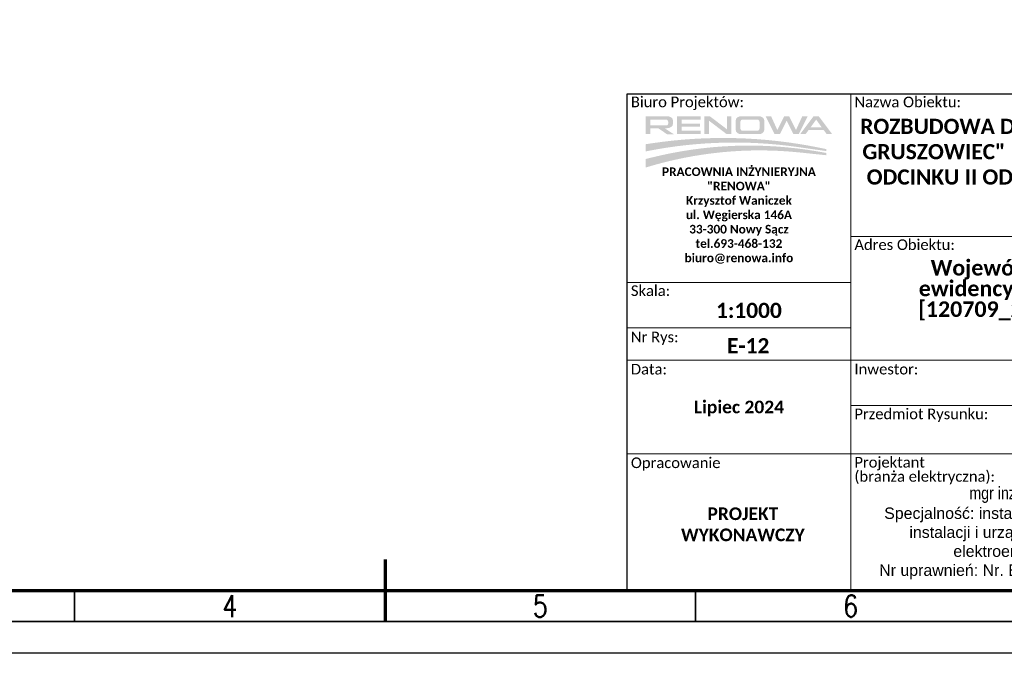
# Model space of a CAD drawing. Header units: metres. Extents: x 7168 to 12828, y 1523 to 3619.
# Tile 51 of 133: x 9842 to 10000, y 2040 to 2142. Entities that reach past the tile are written whole.
import ezdxf
from ezdxf.enums import TextEntityAlignment as Align

# ---------------------------------------------------------------- set-up
doc = ezdxf.new("R2010")
doc.units = ezdxf.units.M
for name, color, linetype, lineweight in [('0_ramka', 7, 'Continuous', 0), ('CP_FRAME', 217, 'Continuous', 70), ('CP_FRCENTR', 217, 'Continuous', 70), ('CP_FRREF', 251, 'Continuous', 35), ('CP_LINENORM', 251, 'Continuous', 25), ('CP_TEXTNORM', 53, 'Continuous', 25)]:
    doc.layers.add(name, color=color, linetype=linetype, lineweight=lineweight)
doc.styles.add('courier', font='arial.ttf')
doc.styles.add('CP_TXTCON', font='ROMANS.SHX', dxfattribs={"width": 0.8})
doc.styles.add('Stytuacja', font='arial.ttf', dxfattribs={"height": 0.85})

# ---------------------------------------------------------------- blocks, each defined once
blk = doc.blocks.new('CP_TEXTREFA3')
for p, q in [((-250, 5), (-250, 0)), ((-200, 5), (-200, 0)), ((-150, 5), (-150, 0))]:
    blk.add_line(p, q)
for points in [[(-400, 0), (0, 0), (0, 287), (-400, 287)], [(-395, 5), (-5, 5), (-5, 282), (-395, 282)]]:
    blk.add_lwpolyline(points, close=True)
at = {"layer": 'CP_TEXTNORM', "linetype": 'ByBlock', "style": 'CP_TXTCON', "width": 0.8}
for s, p in [('6', (-125, 2.5)), ('4', (-225, 2.5)), ('5', (-175, 2.5))]:
    blk.add_text(s, height=3.5, dxfattribs=at).set_placement(p, align=Align.MIDDLE)
blk = doc.blocks.new('2d_iso_5457_a3_n4')
blk.add_lwpolyline([(20, 10), (410, 10), (410, 287), (20, 287)], close=True)
at = {"layer": 'CP_FRCENTR'}
blk.add_line((215, 15), (215, 5), dxfattribs=at)
at = {"layer": 'CP_LINENORM', "linetype": 'Continuous'}
blk.add_lwpolyline([(0, 0), (420, 0), (420, 297), (0, 297)], close=True, dxfattribs=at)
at = {"layer": 'CP_FRREF'}
blk.add_blockref('CP_TEXTREFA3', (415, 5), dxfattribs=at)
blk = doc.blocks.new('RENOWA_1')
at = {"linetype": 'Continuous', "lineweight": -2}
h = blk.add_hatch(color=7, dxfattribs=at)
edge = h.paths.add_edge_path()
edge.add_ellipse((0.0678, 0.1509), major_axis=(-0.0191, 0), ratio=0.735318, start_angle=180, end_angle=270)
edge.add_line((0.0678, 0.165), (0.0142, 0.165))
edge.add_line((0.0142, 0.165), (-0.0013, 0.165))
edge.add_line((-0.0013, 0.165), (-0.0013, 0.1071))
edge.add_line((-0.0013, 0.1071), (0.0142, 0.1071))
edge.add_line((0.0142, 0.1071), (0.0142, 0.1258))
edge.add_line((0.0142, 0.1258), (0.0398, 0.1258))
edge.add_line((0.0398, 0.1258), (0.0674, 0.107))
edge.add_line((0.0674, 0.107), (0.0893, 0.107))
edge.add_line((0.0893, 0.107), (0.06, 0.126))
edge.add_line((0.06, 0.126), (0.0653, 0.126))
edge.add_ellipse((0.0653, 0.14), major_axis=(0.0215, 0), ratio=0.650164, start_angle=270, end_angle=360)
edge.add_line((0.0868, 0.14), (0.0868, 0.1509))
h.paths.add_polyline_path([(0.0713, 0.1476), (0.0713, 0.1413, -0.414214), (0.0653, 0.1353), (0.0142, 0.1353), (0.0142, 0.1536), (0.0653, 0.1536, -0.414214)], flags=16)
for points in [[(0.0992, 0.1071), (0.0992, 0.1184), (0.0992, 0.1536), (0.0992, 0.165), (0.1758, 0.165), (0.1758, 0.1536), (0.1147, 0.1536), (0.1147, 0.1406), (0.174, 0.1406), (0.174, 0.1314), (0.1147, 0.1314), (0.1147, 0.1184), (0.1758, 0.1184), (0.1758, 0.1071)], [(0.1882, 0.1071), (0.1882, 0.165), (0.2032, 0.165), (0.2052, 0.165), (0.2603, 0.1231), (0.2603, 0.165), (0.2752, 0.165), (0.2752, 0.1071), (0.2603, 0.1071), (0.2598, 0.1071), (0.2032, 0.1501), (0.2032, 0.1071)], [(0.4311, 0.1071), (0.4141, 0.1071), (0.3849, 0.165), (0.4027, 0.165), (0.423, 0.1205), (0.4452, 0.165), (0.4608, 0.165), (0.483, 0.1205), (0.5033, 0.165), (0.5211, 0.165), (0.4919, 0.1071), (0.4749, 0.1071), (0.453, 0.1503)]]:
    blk.add_hatch(color=7, dxfattribs=at).paths.add_polyline_path(points)
h = blk.add_hatch(color=7, dxfattribs=at)
edge = h.paths.add_edge_path()
edge.add_ellipse((0.3627, 0.1521), major_axis=(0.0179, 0), ratio=0.715756, start_angle=0, end_angle=90)
edge.add_line((0.3627, 0.165), (0.3069, 0.165))
edge.add_ellipse((0.3069, 0.1521), major_axis=(-0.0179, 0), ratio=0.715756, start_angle=270, end_angle=360)
edge.add_line((0.2889, 0.1521), (0.2889, 0.1199))
edge.add_ellipse((0.3069, 0.1199), major_axis=(-0.0179, 0), ratio=0.715756, start_angle=0, end_angle=90)
edge.add_line((0.3069, 0.1071), (0.3627, 0.1071))
edge.add_ellipse((0.3627, 0.1199), major_axis=(0.0179, 0), ratio=0.715756, start_angle=270, end_angle=360)
edge.add_line((0.3807, 0.1199), (0.3807, 0.1521))
edge = h.paths.add_edge_path(flags=16)
edge.add_ellipse((0.3588, 0.1474), major_axis=(-0.00672, 0), ratio=0.945371, start_angle=180, end_angle=270, ccw=False)
edge.add_line((0.3655, 0.1474), (0.3655, 0.1247))
edge.add_ellipse((0.3588, 0.1247), major_axis=(-0.00672, 0), ratio=0.945371, start_angle=90, end_angle=180, ccw=False)
edge.add_line((0.3588, 0.1184), (0.3108, 0.1184))
edge.add_ellipse((0.3108, 0.1247), major_axis=(0.00672, 0), ratio=0.945371, start_angle=188.4872, end_angle=270, ccw=False)
edge.add_line((0.3042, 0.1238), (0.3042, 0.1483))
edge.add_ellipse((0.3108, 0.1474), major_axis=(0.00672, 0), ratio=0.945371, start_angle=90, end_angle=171.5128, ccw=False)
edge.add_line((0.3108, 0.1537), (0.3588, 0.1537))
h = blk.add_hatch(color=7, dxfattribs=at)
h.paths.add_polyline_path([(0.4963, 0.1071), (0.5398, 0.165), (0.5561, 0.165), (0.5997, 0.1071), (0.582, 0.1071), (0.5723, 0.1204), (0.548, 0.1204), (0.5236, 0.1204), (0.5139, 0.1071)])
h.paths.add_polyline_path([(0.5302, 0.1294), (0.548, 0.1539), (0.5657, 0.1294), (0.548, 0.1294)], flags=16)
h = blk.add_hatch(color=7, dxfattribs=at)
h.set_gradient(rotation=270, tint=1, name='INVHEMISPHERICAL')
h.paths.add_polyline_path([(0.486, 0.066), (0.5811, 0.0526), (0.5811, 0.0589), (0.5557, 0.0641, 0.087432), (0.0179, 0.0776), (-0.0013, 0.0747), (-0.0013, 0.0516), (0.0117, 0.0541, -0.082937)])
h = blk.add_hatch(color=7, dxfattribs=at)
h.set_gradient(rotation=270, tint=1, name='INVHEMISPHERICAL')
h.paths.add_polyline_path([(0.4958, 0.0481), (0.5811, 0.0392), (0.5811, 0.0466), (0.5534, 0.0514, 0.10443), (0.0166, 0.0315), (-0.0013, 0.027), (-0.0013, -0.0004), (0, 0, -0.100635)])

msp = doc.modelspace()

# ---------------------------------------------------------------- linework, layer by layer
at = {"layer": '0_ramka', "color": 7, "linetype": 'Continuous', "lineweight": 0}
for p, q in [((9975.376, 2130.487), (9975.376, 2056.487)), ((10095.376, 2107.512), (9975.376, 2107.512)), ((9975.376, 2100.11), (9939.376, 2100.111)), ((9975.376, 2092.778), (9939.376, 2092.778)), ((10095.376, 2087.599), (9939.376, 2087.6)), ((10095.376, 2080.267), (9975.376, 2080.267)), ((10095.376, 2072.487), (9939.376, 2072.487)), ((9975.376, 2056.487), (9975.376, 2050.487))]:
    msp.add_line(p, q, dxfattribs=at)
at = {"layer": '0_ramka', "color": 7, "linetype": 'Continuous', "lineweight": 30, "flags": 128}
msp.add_lwpolyline([(9939.376, 2130.487), (10095.376, 2130.487), (10095.376, 2050.487), (9939.376, 2050.487), (9939.376, 2130.487)], close=True, dxfattribs=at)

# ---------------------------------------------------------------- block references
at = {"color": 7, "linetype": 'Continuous', "lineweight": 0, "ltscale": 1000, "xscale": 50.00000000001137, "yscale": 50.00000000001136, "zscale": 50.00000000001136}
msp.add_blockref('RENOWA_1', (9942.417, 2118.616), dxfattribs=at)
at = {"layer": 'CP_FRAME'}
msp.add_blockref('2d_iso_5457_a3_n4', (9685.376, 2040.487), dxfattribs=at)

# ---------------------------------------------------------------- texts
at = {"color": 7, "lineweight": 13, "rotation": 359.99974, "style": 'courier'}
for s, insert, char_height, width, attachment_point in [('\\fCalibri|b0|i0|c238238|p39;Biuro Projektów:', (9939.976, 2130.022), 1.71093, 40.89129, 1), ('\\P\\P\\fCalibri|b1|i0|c238238|p39;\\H0.6x;PRACOWNIA INŻYNIERYJNA "RENOWA"\\PKrzysztof Waniczek\\Pul. Węgierska 146A\\P33-300 Nowy Sącz\\Ptel.693-468-132\\Pbiuro@renowa.info', (9957.376, 2126.324), 2.31147, 30.4546, 2)]:
    msp.add_mtext(s, dxfattribs=dict(at, insert=insert, char_height=char_height, width=width, attachment_point=attachment_point))
at = {"color": 7, "lineweight": 13, "insert": (9974.592, 2067.198), "char_height": 2, "width": 60, "attachment_point": 1, "style": 'courier'}
msp.add_mtext('\\pi18.623;{\\fArial Narrow|b0|i0|c238|p34;  mgr inż. Adam Kowal\\P\\pi6.1846;\\fArial|b0|i0|c238|p34;\\H0.9167x;\\C256;Specjalność: instalacyjna w zakresie sieci,\\P\\pi10.243;instalacji i urządzeń elektrycznych i \\P\\pi17.321;elektroenergetycznych\\P\\pi5.3804;Nr uprawnień: Nr. Ew. MAP/0066/PWBE/15\\P}', dxfattribs=at)
at = {"layer": '0_ramka', "color": 7, "lineweight": 0, "rotation": 359.99978}
for s, insert, char_height, width, attachment_point, style in [('\\fCalibri|b0|i0|c238238|p39;Nazwa Obiektu:', (9975.976, 2130.009), 1.71093, 40.89129, 1, 'courier'), ('\\pt0.0782141;\\fCalibri|b1|i0|c238238|p39;ROZBUDOWA DROGI GMINNEJ NR 604301K "KASINA WIELKA - SZYMONY - GRUSZOWIEC" NA ODCINKU I OD KM 1+582.61 DO KM 3+034.97 ORAZ NA ODCINKU II OD KM 0+000.00 DO KM 2+158.61 W MIEJSCOWOŚCI KASINA WIELKA ORAZ GRUSZOWIEC', (10035.2, 2119.102), 2.44419, 117.97047, 5, 'Stytuacja'), ('\\fCalibri|b0|i0|c238238|p39;Adres Obiektu:', (9975.976, 2107.034), 1.71093, 40.89129, 1, 'courier'), ('\\fCalibri|b0|i0|c238238|p39;Skala:', (9939.976, 2099.633), 1.71093, 40.89129, 1, 'courier'), ('{\\fCalibri|b1|i0|c158|p39;1:1000}', (9958.988, 2095.587), 2.44419, 19.44312, 5, 'courier'), ('\\fCalibri|b0|i0|c238238|p39;Nr Rys:', (9939.976, 2092.175), 1.71093, 40.89129, 1, 'courier'), ('{\\fCalibri|b1|i0|c158|p39;E-12}', (9958.866, 2089.907), 2.44419, 12.10744, 5, 'Stytuacja'), ('\\fCalibri|b0|i0|c238238|p39;Data:', (9939.976, 2086.992), 1.71093, 40.89129, 1, 'courier'), ('\\fCalibri|b0|i0|c238238|p39;Inwestor:', (9975.976, 2087), 1.71093, 40.89129, 1, 'courier'), ('\\fCalibri|b1|i0|c238238|p39;Lipiec 2024', (9957.376, 2079.804), 2.03682, 32.8438, 5, 'Stytuacja'), ('\\fCalibri|b0|i0|c238238|p39;Przedmiot Rysunku:', (9975.976, 2079.789), 1.71093, 40.89129, 1, 'courier'), ('\\fCalibri|b0|i0|c238238|p39;Opracowanie', (9939.976, 2071.922), 1.71093, 40.89129, 1, 'courier'), ('{\\fCalibri|b1|i0|c158|p39;PROJEKT\\PWYKONAWCZY}', (9958.017, 2061.152), 2.03682, 32.8438, 5, 'Stytuacja')]:
    msp.add_mtext(s, dxfattribs=dict(at, insert=insert, char_height=char_height, width=width, attachment_point=attachment_point, style=style))
at = {"layer": '0_ramka', "color": 7, "lineweight": 0, "rotation": 359.99978, "line_spacing_factor": 0.8, "style": 'courier'}
for s, insert, char_height, width, attachment_point in [('\\fCalibri|b1|i0|c238238|p39;Województwo małopolskie, powiat limanowski, jednostka ewidencyjna Mszana Dolna [120709_2], obręb Kasina Wielka [120709_2.0002]; jednostka ewidencyjna: Dobra [120703_2]; obręb: Gruszowiec [120703_2.0003]', (10035.028, 2097.15), 2.5, 107.07528, 5), ('{\\fCalibri|b0|i0|c158|p39;Projektant\\P(branża elektryczna):}', (9975.976, 2072.009), 1.71093, 40.89129, 1)]:
    msp.add_mtext(s, dxfattribs=dict(at, insert=insert, char_height=char_height, width=width, attachment_point=attachment_point))

doc.saveas('drawing.dxf')
